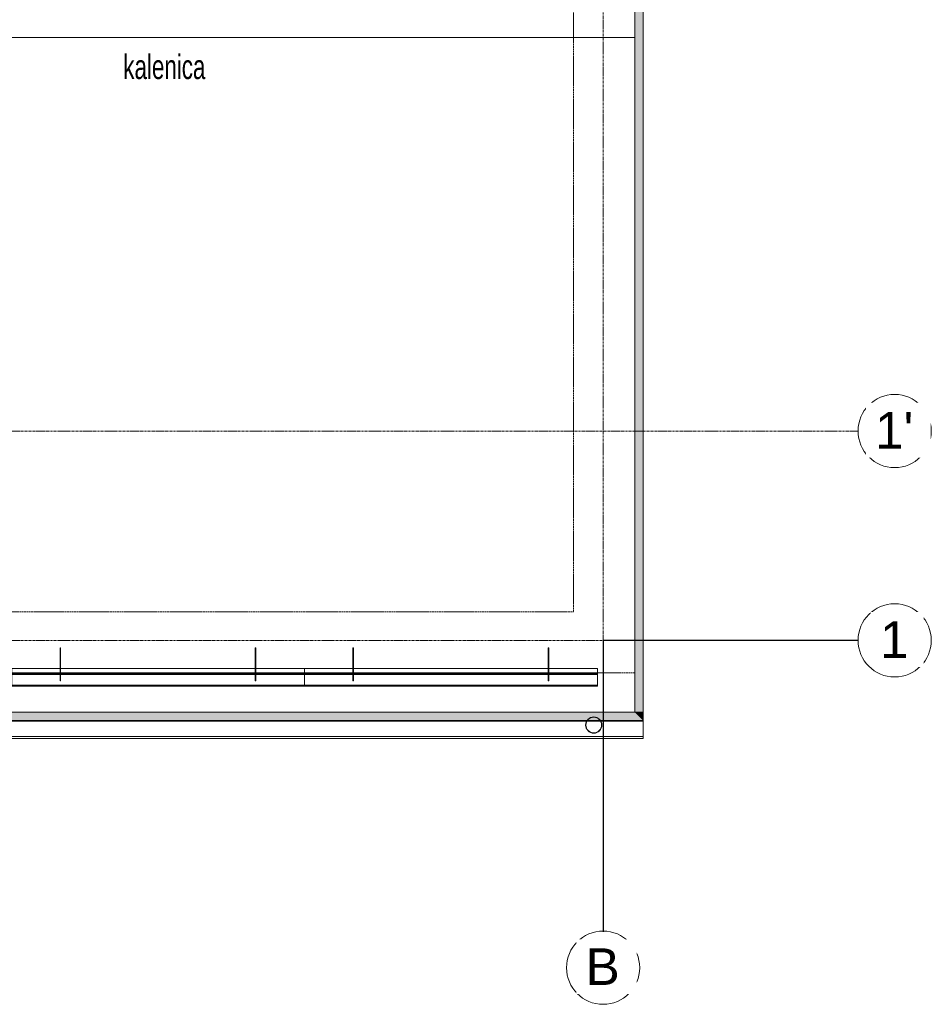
# Model space of a CAD drawing. Header units: millimetres. Extents: x -37728 to 44100, y 631619 to 691915.
# Tile 165 of 256: x -27729 to -22127, y 668037 to 674089. Entities that reach past the tile are written whole.
import ezdxf

# ---------------------------------------------------------------- set-up
doc = ezdxf.new("R2010")
doc.units = ezdxf.units.MM
doc.linetypes.add('Linia siatki', pattern=[2.2225, 1.27, -0.3175, 0.3175, -0.3175])
doc.linetypes.add('Ukryty', pattern=[0.714375, 0.47625, -0.238125])
doc.layers.add('_help', color=31, linetype='Continuous', plot=False)
doc.layers.add('_XREF', color=7, linetype='Continuous')
for name, color, linetype, lineweight in [('A-DETL-HDLN', 252, 'Ukryty', 5), ('A-DETL-MBND', 252, 'Continuous', 5), ('A-ROOF', 252, 'Continuous', 5), ('A-ROOF-OTLN', 252, 'Continuous', 5), ('A-ROOF-PATT', 252, 'Continuous', 5), ('G-ANNO-TEXT', 252, 'Continuous', 5), ('S-GRID', 252, 'Continuous', 5), ('S-GRID-IDEN', 252, 'Continuous', 5)]:
    doc.layers.add(name, color=color, linetype=linetype, lineweight=lineweight)
doc.styles.add('Arial Narrow_3', font='ARIALN.TTF', dxfattribs={"width": 0.8, "height": 0.2})
doc.styles.add('Arial_2', font='arial.ttf', dxfattribs={"height": 22.5})

# ---------------------------------------------------------------- blocks, each defined once
blk = doc.blocks.new('Construction_Roof-Accessories_Lindab_KOTEGL - Construction_Roof-Accessories_Lindab_KOTEGL-V41-Dach PB')
at = {"layer": 'A-DETL-MBND', "color": 252}
for p, q in [((64151.56, 65508.46), (64151.56, 65523.02)), ((64151.56, 65523.02), (64151.56, 65514.05)), ((64151.86, 65523.02), (64151.56, 65523.02)), ((64151.86, 65514.05), (64151.86, 65523.02)), ((64151.86, 65523.02), (64151.86, 65508.46)), ((64151.56, 65511.84), (64151.56, 65514.05)), ((64151.56, 65514.05), (64151.56, 65512)), ((64151.56, 65511.54), (64151.56, 65513.26)), ((64151.56, 65512), (64151.56, 65511.55)), ((64151.56, 65512), (64151.86, 65512)), ((64151.56, 65511.55), (64151.56, 65511.84)), ((64151.56, 65509.35), (64151.56, 65511.55)), ((64151.56, 65511.55), (64151.56, 65511.49)), ((64151.56, 65511.48), (64151.56, 65511.54)), ((64151.56, 65511.32), (64151.56, 65511.48)), ((64151.56, 65511.05), (64151.56, 65511.45)), ((64151.56, 65511.45), (64151.56, 65511.09)), ((64151.56, 65511.12), (64151.56, 65511.28)), ((64151.56, 65511.07), (64151.56, 65510.44)), ((64151.56, 65509.04), (64151.56, 65510.76)), ((64151.56, 65510.38), (64151.56, 65509.05)), ((64151.86, 65514.05), (64151.86, 65511.84)), ((64151.86, 65512), (64151.86, 65514.05)), ((64151.86, 65513.26), (64151.86, 65511.54)), ((64151.86, 65511.55), (64151.86, 65512)), ((64151.86, 65511.84), (64151.86, 65511.55)), ((64151.86, 65511.55), (64151.86, 65509.35)), ((64151.86, 65511.49), (64151.86, 65511.55)), ((64151.86, 65511.54), (64151.86, 65511.48)), ((64151.86, 65511.48), (64151.86, 65511.32)), ((64151.86, 65511.45), (64151.86, 65511.09)), ((64151.86, 65511.09), (64151.86, 65511.45)), ((64151.86, 65511.28), (64151.86, 65511.12)), ((64151.86, 65511.09), (64151.86, 65511.05)), ((64151.86, 65510.44), (64151.86, 65511.07)), ((64151.86, 65511.05), (64151.86, 65511.05)), ((64151.86, 65510.76), (64151.86, 65509.04)), ((64151.86, 65509.05), (64151.86, 65510.38)), ((64151.56, 65509.05), (64151.56, 65509.35)), ((64151.56, 65508.25), (64151.56, 65509.05)), ((64151.56, 65509.05), (64151.56, 65508.98)), ((64151.56, 65508.98), (64151.56, 65509.04)), ((64151.56, 65508.82), (64151.56, 65508.98)), ((64151.56, 65508.59), (64151.56, 65508.95)), ((64151.56, 65508.95), (64151.56, 65508.59)), ((64151.56, 65508.62), (64151.56, 65508.78)), ((64151.56, 65508.55), (64151.56, 65508.59)), ((64151.56, 65508.57), (64151.56, 65506.09)), ((64151.56, 65508.55), (64151.56, 65508.55)), ((64151.56, 65508.46), (64151.56, 65507.65)), ((64151.56, 65507.99), (64151.56, 65508.32)), ((64151.56, 65506.05), (64151.56, 65508.25)), ((64151.56, 65507.65), (64151.56, 65507.98)), ((64151.56, 65503.07), (64151.56, 65507.65)), ((64151.56, 65506.84), (64151.56, 65507.6)), ((64151.56, 65506.09), (64151.56, 65504.18)), ((64151.56, 65504.15), (64151.56, 65502.89)), ((64151.86, 65509.35), (64151.86, 65509.05)), ((64151.86, 65509.05), (64151.86, 65508.25)), ((64151.86, 65508.98), (64151.86, 65509.05)), ((64151.86, 65509.04), (64151.86, 65508.98)), ((64151.86, 65508.98), (64151.86, 65508.82)), ((64151.86, 65508.95), (64151.86, 65508.59)), ((64151.86, 65508.59), (64151.86, 65508.95)), ((64151.86, 65508.78), (64151.86, 65508.62)), ((64151.86, 65508.59), (64151.86, 65508.55)), ((64151.86, 65506.09), (64151.86, 65508.57)), ((64151.86, 65508.55), (64151.86, 65508.55)), ((64151.86, 65507.65), (64151.86, 65508.46)), ((64151.86, 65508.32), (64151.86, 65507.99)), ((64151.86, 65508.25), (64151.86, 65506.05)), ((64151.86, 65507.98), (64151.86, 65507.65)), ((64151.86, 65507.65), (64151.86, 65503.07)), ((64151.86, 65507.6), (64151.86, 65506.84)), ((64151.86, 65504.18), (64151.86, 65506.09)), ((64151.86, 65502.89), (64151.86, 65504.15)), ((64151.56, 65503.07), (64151.56, 65502.82)), ((64151.56, 65502.89), (64151.56, 65502.84)), ((64151.56, 65502.84), (64151.56, 65502.82)), ((64151.56, 65502.82), (64151.86, 65502.82)), ((64151.86, 65502.82), (64151.86, 65503.07)), ((64151.86, 65502.84), (64151.86, 65502.89)), ((64151.86, 65502.82), (64151.86, 65502.84))]:
    blk.add_line(p, q, dxfattribs=at)
blk = doc.blocks.new('Construction_Roof-Accessories_Lindab_KOTEGL - Construction_Roof-Accessories_Lindab_KOTEGL-V42-Dach PB')
at = {"layer": 'A-DETL-MBND', "color": 252}
for p, q in [((64271.56, 65508.46), (64271.56, 65523.02)), ((64271.56, 65523.02), (64271.56, 65514.05)), ((64271.86, 65523.02), (64271.56, 65523.02)), ((64271.86, 65514.05), (64271.86, 65523.02)), ((64271.86, 65523.02), (64271.86, 65508.46)), ((64271.56, 65511.84), (64271.56, 65514.05)), ((64271.56, 65514.05), (64271.56, 65512)), ((64271.56, 65511.54), (64271.56, 65513.26)), ((64271.56, 65512), (64271.56, 65511.55)), ((64271.56, 65512), (64271.86, 65512)), ((64271.56, 65511.55), (64271.56, 65511.84)), ((64271.56, 65509.35), (64271.56, 65511.55)), ((64271.56, 65511.55), (64271.56, 65511.49)), ((64271.56, 65511.48), (64271.56, 65511.54)), ((64271.56, 65511.32), (64271.56, 65511.48)), ((64271.56, 65511.23), (64271.56, 65511.45)), ((64271.56, 65511.45), (64271.56, 65511.09)), ((64271.56, 65511.12), (64271.56, 65511.28)), ((64271.56, 65511.05), (64271.56, 65511.23)), ((64271.56, 65511.07), (64271.56, 65510.44)), ((64271.56, 65509.04), (64271.56, 65510.76)), ((64271.56, 65510.39), (64271.56, 65509.05)), ((64271.86, 65514.05), (64271.86, 65511.84)), ((64271.86, 65512), (64271.86, 65514.05)), ((64271.86, 65513.26), (64271.86, 65511.54)), ((64271.86, 65511.55), (64271.86, 65512)), ((64271.86, 65511.84), (64271.86, 65511.55)), ((64271.86, 65511.55), (64271.86, 65509.35)), ((64271.86, 65511.49), (64271.86, 65511.55)), ((64271.86, 65511.54), (64271.86, 65511.48)), ((64271.86, 65511.48), (64271.86, 65511.32)), ((64271.86, 65511.45), (64271.86, 65511.09)), ((64271.86, 65511.09), (64271.86, 65511.45)), ((64271.86, 65511.28), (64271.86, 65511.12)), ((64271.86, 65511.09), (64271.86, 65511.05)), ((64271.86, 65510.44), (64271.86, 65511.07)), ((64271.86, 65511.05), (64271.86, 65511.05)), ((64271.86, 65510.76), (64271.86, 65509.04)), ((64271.86, 65509.05), (64271.86, 65510.39)), ((64271.56, 65509.05), (64271.56, 65509.35)), ((64271.56, 65508.25), (64271.56, 65509.05)), ((64271.56, 65509.05), (64271.56, 65508.98)), ((64271.56, 65508.98), (64271.56, 65509.04)), ((64271.56, 65508.82), (64271.56, 65508.98)), ((64271.56, 65508.59), (64271.56, 65508.95)), ((64271.56, 65508.95), (64271.56, 65508.59)), ((64271.56, 65508.62), (64271.56, 65508.78)), ((64271.56, 65508.55), (64271.56, 65508.59)), ((64271.56, 65508.57), (64271.56, 65506.09)), ((64271.56, 65508.55), (64271.56, 65508.55)), ((64271.56, 65508.46), (64271.56, 65507.65)), ((64271.56, 65507.99), (64271.56, 65508.32)), ((64271.56, 65506.05), (64271.56, 65508.25)), ((64271.56, 65507.65), (64271.56, 65507.98)), ((64271.56, 65503.07), (64271.56, 65507.65)), ((64271.56, 65506.84), (64271.56, 65507.6)), ((64271.56, 65506.09), (64271.56, 65504.19)), ((64271.56, 65504.15), (64271.56, 65502.89)), ((64271.86, 65509.35), (64271.86, 65509.05)), ((64271.86, 65509.05), (64271.86, 65508.25)), ((64271.86, 65508.98), (64271.86, 65509.05)), ((64271.86, 65509.04), (64271.86, 65508.98)), ((64271.86, 65508.98), (64271.86, 65508.82)), ((64271.86, 65508.95), (64271.86, 65508.73)), ((64271.86, 65508.59), (64271.86, 65508.95)), ((64271.86, 65508.78), (64271.86, 65508.62)), ((64271.86, 65508.73), (64271.86, 65508.59)), ((64271.86, 65508.59), (64271.86, 65508.55)), ((64271.86, 65506.09), (64271.86, 65508.57)), ((64271.86, 65508.55), (64271.86, 65508.55)), ((64271.86, 65507.65), (64271.86, 65508.46)), ((64271.86, 65508.32), (64271.86, 65507.99)), ((64271.86, 65508.25), (64271.86, 65506.05)), ((64271.86, 65507.98), (64271.86, 65507.65)), ((64271.86, 65507.65), (64271.86, 65503.07)), ((64271.86, 65507.6), (64271.86, 65506.84)), ((64271.86, 65504.19), (64271.86, 65506.09)), ((64271.86, 65502.89), (64271.86, 65504.15)), ((64271.56, 65503.07), (64271.56, 65502.82)), ((64271.56, 65502.89), (64271.56, 65502.84)), ((64271.56, 65502.84), (64271.56, 65502.82)), ((64271.56, 65502.82), (64271.86, 65502.82)), ((64271.86, 65502.82), (64271.86, 65503.07)), ((64271.86, 65502.84), (64271.86, 65502.89)), ((64271.86, 65502.82), (64271.86, 65502.84))]:
    blk.add_line(p, q, dxfattribs=at)
blk = doc.blocks.new('Construction_Roof-Accessories_Lindab_SNO_KOTEGL - Construction_Roof-Accessories_Lindab_SNO-V43-Dach PB')
at = {"layer": 'A-DETL-MBND', "color": 252}
for p, q in [((64151.56, 65510.41), (64121.86, 65510.41)), ((64121.86, 65510.41), (64121.86, 65510.35)), ((64121.86, 65510.41), (64121.86, 65510.38)), ((64121.86, 65504.19), (64121.86, 65510.38)), ((64121.86, 65510.35), (64121.86, 65510.31)), ((64121.86, 65510.25), (64121.86, 65510.3)), ((64121.86, 65510.28), (64121.86, 65510.3)), ((64121.86, 65510.28), (64121.86, 65504.19)), ((64121.86, 65510.25), (64121.86, 65506.85)), ((64121.86, 65506.78), (64121.86, 65510.25)), ((64151.86, 65510.41), (64151.58, 65510.41)), ((64271.56, 65510.41), (64151.86, 65510.41)), ((64271.86, 65510.41), (64271.58, 65510.41)), ((64301.86, 65510.41), (64271.86, 65510.41)), ((64301.86, 65510.39), (64301.86, 65510.41)), ((64301.86, 65510.38), (64301.86, 65510.41)), ((64301.86, 65510.31), (64301.86, 65510.39)), ((64301.86, 65510.38), (64301.86, 65504.19)), ((64301.86, 65510.3), (64301.86, 65510.28)), ((64301.86, 65510.3), (64301.86, 65510.29)), ((64301.86, 65510.29), (64301.86, 65510.25)), ((64301.86, 65504.19), (64301.86, 65510.28)), ((64301.86, 65510.25), (64301.86, 65506.78)), ((64301.86, 65506.85), (64301.86, 65510.25)), ((64121.86, 65506.93), (64121.86, 65507.58)), ((64121.86, 65507.58), (64121.86, 65507.54)), ((64121.86, 65507.58), (64151.56, 65507.58)), ((64121.86, 65507.54), (64121.86, 65506.93)), ((64121.86, 65507.54), (64151.56, 65507.54)), ((64121.86, 65506.86), (64121.86, 65506.93)), ((64121.86, 65506.8), (64121.86, 65506.86)), ((64121.86, 65506.79), (64121.86, 65506.85)), ((64121.86, 65506.85), (64151.56, 65506.85)), ((64121.86, 65506.73), (64121.86, 65506.8)), ((64121.86, 65506.75), (64121.86, 65506.79)), ((64121.86, 65506.78), (64121.86, 65506.6)), ((64121.86, 65506.78), (64151.56, 65506.78)), ((64121.86, 65506.73), (64121.86, 65506.75)), ((64121.86, 65506.72), (64121.86, 65506.73)), ((64121.86, 65506.72), (64121.86, 65506.73)), ((64121.86, 65506.66), (64121.86, 65506.62)), ((64121.86, 65506.62), (64121.86, 65506.6)), ((64121.86, 65506.6), (64151.56, 65506.6)), ((64121.86, 65504.19), (64121.86, 65503.86)), ((64121.86, 65503.93), (64121.86, 65504.08)), ((64121.86, 65503.92), (64121.86, 65500.14)), ((64121.86, 65500.09), (64121.86, 65503.86)), ((64151.56, 65507.58), (64151.86, 65507.58)), ((64151.56, 65506.85), (64151.86, 65506.85)), ((64151.56, 65506.6), (64151.86, 65506.6)), ((64151.58, 65506.78), (64151.86, 65506.78)), ((64151.59, 65507.54), (64151.86, 65507.54)), ((64151.86, 65507.58), (64271.56, 65507.58)), ((64151.86, 65507.54), (64271.56, 65507.54)), ((64151.86, 65506.85), (64271.56, 65506.85)), ((64151.86, 65506.78), (64271.56, 65506.78)), ((64151.86, 65506.6), (64271.56, 65506.6)), ((64271.56, 65507.58), (64271.86, 65507.58)), ((64271.56, 65506.85), (64271.86, 65506.85)), ((64271.56, 65506.6), (64271.86, 65506.6)), ((64271.58, 65506.78), (64271.86, 65506.78)), ((64271.59, 65507.54), (64271.86, 65507.54)), ((64271.86, 65507.58), (64301.86, 65507.58)), ((64271.86, 65507.54), (64301.86, 65507.54)), ((64271.86, 65506.85), (64301.86, 65506.85)), ((64271.86, 65506.78), (64301.86, 65506.78)), ((64271.86, 65506.6), (64301.86, 65506.6)), ((64301.86, 65507.54), (64301.86, 65507.58)), ((64301.86, 65507.58), (64301.86, 65506.93)), ((64301.86, 65506.93), (64301.86, 65507.54)), ((64301.86, 65506.93), (64301.86, 65506.86)), ((64301.86, 65506.86), (64301.86, 65506.8)), ((64301.86, 65506.85), (64301.86, 65506.79)), ((64301.86, 65506.8), (64301.86, 65506.76)), ((64301.86, 65506.79), (64301.86, 65506.75)), ((64301.86, 65506.7), (64301.86, 65506.78)), ((64301.86, 65506.76), (64301.86, 65506.73)), ((64301.86, 65506.75), (64301.86, 65506.73)), ((64301.86, 65506.73), (64301.86, 65506.72)), ((64301.86, 65506.73), (64301.86, 65506.72)), ((64301.86, 65506.6), (64301.86, 65506.7)), ((64301.86, 65506.62), (64301.86, 65506.66)), ((64301.86, 65506.6), (64301.86, 65506.62)), ((64301.86, 65503.86), (64301.86, 65504.19)), ((64301.86, 65504.08), (64301.86, 65504.04)), ((64301.86, 65504.04), (64301.86, 65503.98)), ((64301.86, 65503.98), (64301.86, 65503.93)), ((64301.86, 65500.14), (64301.86, 65503.92)), ((64301.86, 65503.86), (64301.86, 65500.09)), ((64121.86, 65500.14), (64301.86, 65500.14)), ((64121.86, 65499.87), (64121.86, 65500.09)), ((64121.86, 65500.09), (64301.86, 65500.09)), ((64121.86, 65500.02), (64121.86, 65499.94)), ((64121.86, 65499.94), (64121.86, 65499.87)), ((64121.86, 65499.7), (64121.86, 65499.81)), ((64121.86, 65499.81), (64121.86, 65499.7)), ((64121.86, 65499.81), (64301.86, 65499.81)), ((64121.86, 65499.67), (64121.86, 65499.8)), ((64121.86, 65499.55), (64121.86, 65499.7)), ((64121.86, 65499.7), (64301.86, 65499.7)), ((64121.86, 65499.66), (64121.86, 65499.67)), ((64121.86, 65499.66), (64121.86, 65499.54)), ((64121.86, 65499.55), (64121.86, 65499.54)), ((64121.86, 65499.54), (64301.86, 65499.54)), ((64301.86, 65500.09), (64301.86, 65499.87)), ((64301.86, 65499.94), (64301.86, 65500.02)), ((64301.86, 65499.87), (64301.86, 65499.94)), ((64301.86, 65499.7), (64301.86, 65499.81)), ((64301.86, 65499.81), (64301.86, 65499.7)), ((64301.86, 65499.8), (64301.86, 65499.74)), ((64301.86, 65499.74), (64301.86, 65499.66)), ((64301.86, 65499.7), (64301.86, 65499.55)), ((64301.86, 65499.56), (64301.86, 65499.66)), ((64301.86, 65499.54), (64301.86, 65499.56)), ((64301.86, 65499.54), (64301.86, 65499.55))]:
    blk.add_line(p, q, dxfattribs=at)
blk = doc.blocks.new('Construction_Roof-Accessories_Lindab_KOTEGL - Construction_Roof-Accessories_Lindab_KOTEGL-V44-Dach PB')
at = {"layer": 'A-DETL-MBND', "color": 252}
for p, q in [((64331.56, 65508.46), (64331.56, 65523.02)), ((64331.56, 65523.02), (64331.56, 65514.05)), ((64331.86, 65523.02), (64331.56, 65523.02)), ((64331.86, 65514.05), (64331.86, 65523.02)), ((64331.86, 65523.02), (64331.86, 65508.46)), ((64331.56, 65511.84), (64331.56, 65514.05)), ((64331.56, 65514.05), (64331.56, 65512)), ((64331.56, 65511.54), (64331.56, 65513.26)), ((64331.56, 65512), (64331.56, 65511.55)), ((64331.56, 65512), (64331.86, 65512)), ((64331.56, 65511.55), (64331.56, 65511.84)), ((64331.56, 65509.35), (64331.56, 65511.55)), ((64331.56, 65511.55), (64331.56, 65511.49)), ((64331.56, 65511.48), (64331.56, 65511.54)), ((64331.56, 65511.32), (64331.56, 65511.48)), ((64331.56, 65511.23), (64331.56, 65511.45)), ((64331.56, 65511.45), (64331.56, 65511.09)), ((64331.56, 65511.12), (64331.56, 65511.28)), ((64331.56, 65511.05), (64331.56, 65511.23)), ((64331.56, 65511.07), (64331.56, 65510.44)), ((64331.56, 65511.05), (64331.56, 65511.05)), ((64331.56, 65509.04), (64331.56, 65510.76)), ((64331.56, 65510.38), (64331.56, 65509.05)), ((64331.86, 65514.05), (64331.86, 65511.84)), ((64331.86, 65512), (64331.86, 65514.05)), ((64331.86, 65513.26), (64331.86, 65511.54)), ((64331.86, 65511.55), (64331.86, 65512)), ((64331.86, 65511.84), (64331.86, 65511.55)), ((64331.86, 65511.55), (64331.86, 65509.35)), ((64331.86, 65511.49), (64331.86, 65511.55)), ((64331.86, 65511.54), (64331.86, 65511.48)), ((64331.86, 65511.48), (64331.86, 65511.32)), ((64331.86, 65511.45), (64331.86, 65511.23)), ((64331.86, 65511.09), (64331.86, 65511.45)), ((64331.86, 65511.28), (64331.86, 65511.12)), ((64331.86, 65511.23), (64331.86, 65511.09)), ((64331.86, 65511.09), (64331.86, 65511.05)), ((64331.86, 65510.44), (64331.86, 65511.07)), ((64331.86, 65511.05), (64331.86, 65511.05)), ((64331.86, 65510.76), (64331.86, 65509.04)), ((64331.86, 65509.05), (64331.86, 65510.38)), ((64331.56, 65509.05), (64331.56, 65509.35)), ((64331.56, 65508.25), (64331.56, 65509.05)), ((64331.56, 65509.05), (64331.56, 65508.98)), ((64331.56, 65508.98), (64331.56, 65509.04)), ((64331.56, 65508.82), (64331.56, 65508.98)), ((64331.56, 65508.73), (64331.56, 65508.95)), ((64331.56, 65508.95), (64331.56, 65508.59)), ((64331.56, 65508.62), (64331.56, 65508.78)), ((64331.56, 65508.59), (64331.56, 65508.73)), ((64331.56, 65508.55), (64331.56, 65508.59)), ((64331.56, 65508.57), (64331.56, 65506.09)), ((64331.56, 65508.55), (64331.56, 65508.55)), ((64331.56, 65508.46), (64331.56, 65507.65)), ((64331.56, 65507.99), (64331.56, 65508.32)), ((64331.56, 65506.05), (64331.56, 65508.25)), ((64331.56, 65507.65), (64331.56, 65507.98)), ((64331.56, 65503.07), (64331.56, 65507.65)), ((64331.56, 65506.84), (64331.56, 65507.6)), ((64331.56, 65506.09), (64331.56, 65504.18)), ((64331.56, 65504.15), (64331.56, 65502.89)), ((64331.86, 65509.35), (64331.86, 65509.05)), ((64331.86, 65509.05), (64331.86, 65508.25)), ((64331.86, 65508.98), (64331.86, 65509.05)), ((64331.86, 65509.04), (64331.86, 65508.98)), ((64331.86, 65508.98), (64331.86, 65508.82)), ((64331.86, 65508.95), (64331.86, 65508.59)), ((64331.86, 65508.59), (64331.86, 65508.95)), ((64331.86, 65508.78), (64331.86, 65508.62)), ((64331.86, 65508.59), (64331.86, 65508.55)), ((64331.86, 65506.09), (64331.86, 65508.57)), ((64331.86, 65508.55), (64331.86, 65508.55)), ((64331.86, 65507.65), (64331.86, 65508.46)), ((64331.86, 65508.32), (64331.86, 65507.99)), ((64331.86, 65508.25), (64331.86, 65506.05)), ((64331.86, 65507.98), (64331.86, 65507.65)), ((64331.86, 65507.65), (64331.86, 65503.07)), ((64331.86, 65507.6), (64331.86, 65506.84)), ((64331.86, 65504.18), (64331.86, 65506.09)), ((64331.86, 65502.89), (64331.86, 65504.15)), ((64331.56, 65503.07), (64331.56, 65502.82)), ((64331.56, 65502.89), (64331.56, 65502.84)), ((64331.56, 65502.84), (64331.56, 65502.82)), ((64331.56, 65502.82), (64331.86, 65502.82)), ((64331.86, 65502.82), (64331.86, 65503.07)), ((64331.86, 65502.84), (64331.86, 65502.89)), ((64331.86, 65502.82), (64331.86, 65502.84))]:
    blk.add_line(p, q, dxfattribs=at)
blk = doc.blocks.new('Construction_Roof-Accessories_Lindab_KOTEGL - Construction_Roof-Accessories_Lindab_KOTEGL-V45-Dach PB')
at = {"layer": 'A-DETL-MBND', "color": 252}
for p, q in [((64451.56, 65508.46), (64451.56, 65523.02)), ((64451.56, 65523.02), (64451.56, 65514.05)), ((64451.86, 65523.02), (64451.56, 65523.02)), ((64451.86, 65514.05), (64451.86, 65523.02)), ((64451.86, 65523.02), (64451.86, 65508.46)), ((64451.56, 65511.84), (64451.56, 65514.05)), ((64451.56, 65514.05), (64451.56, 65512)), ((64451.56, 65511.54), (64451.56, 65513.26)), ((64451.56, 65512), (64451.56, 65511.55)), ((64451.56, 65512), (64451.86, 65512)), ((64451.56, 65511.55), (64451.56, 65511.84)), ((64451.56, 65509.35), (64451.56, 65511.55)), ((64451.56, 65511.55), (64451.56, 65511.49)), ((64451.56, 65511.48), (64451.56, 65511.54)), ((64451.56, 65511.32), (64451.56, 65511.48)), ((64451.56, 65511.05), (64451.56, 65511.45)), ((64451.56, 65511.45), (64451.56, 65511.09)), ((64451.56, 65511.12), (64451.56, 65511.28)), ((64451.56, 65511.07), (64451.56, 65510.44)), ((64451.56, 65509.04), (64451.56, 65510.76)), ((64451.56, 65510.39), (64451.56, 65509.05)), ((64451.86, 65514.05), (64451.86, 65511.84)), ((64451.86, 65512), (64451.86, 65514.05)), ((64451.86, 65513.26), (64451.86, 65511.54)), ((64451.86, 65511.55), (64451.86, 65512)), ((64451.86, 65511.84), (64451.86, 65511.55)), ((64451.86, 65511.55), (64451.86, 65509.35)), ((64451.86, 65511.49), (64451.86, 65511.55)), ((64451.86, 65511.54), (64451.86, 65511.48)), ((64451.86, 65511.48), (64451.86, 65511.32)), ((64451.86, 65511.45), (64451.86, 65511.09)), ((64451.86, 65511.09), (64451.86, 65511.45)), ((64451.86, 65511.28), (64451.86, 65511.12)), ((64451.86, 65511.09), (64451.86, 65511.05)), ((64451.86, 65510.44), (64451.86, 65511.07)), ((64451.86, 65511.05), (64451.86, 65511.05)), ((64451.86, 65510.76), (64451.86, 65509.04)), ((64451.86, 65509.05), (64451.86, 65510.39)), ((64451.56, 65509.05), (64451.56, 65509.35)), ((64451.56, 65508.25), (64451.56, 65509.05)), ((64451.56, 65509.05), (64451.56, 65508.98)), ((64451.56, 65508.98), (64451.56, 65509.04)), ((64451.56, 65508.82), (64451.56, 65508.98)), ((64451.56, 65508.59), (64451.56, 65508.95)), ((64451.56, 65508.95), (64451.56, 65508.59)), ((64451.56, 65508.62), (64451.56, 65508.78)), ((64451.56, 65508.55), (64451.56, 65508.59)), ((64451.56, 65508.57), (64451.56, 65506.09)), ((64451.56, 65508.55), (64451.56, 65508.55)), ((64451.56, 65508.46), (64451.56, 65507.65)), ((64451.56, 65507.99), (64451.56, 65508.32)), ((64451.56, 65506.05), (64451.56, 65508.25)), ((64451.56, 65507.65), (64451.56, 65507.98)), ((64451.56, 65503.07), (64451.56, 65507.65)), ((64451.56, 65506.84), (64451.56, 65507.6)), ((64451.56, 65506.09), (64451.56, 65504.19)), ((64451.56, 65504.15), (64451.56, 65502.89)), ((64451.86, 65509.35), (64451.86, 65509.05)), ((64451.86, 65509.05), (64451.86, 65508.25)), ((64451.86, 65508.98), (64451.86, 65509.05)), ((64451.86, 65509.04), (64451.86, 65508.98)), ((64451.86, 65508.98), (64451.86, 65508.82)), ((64451.86, 65508.95), (64451.86, 65508.73)), ((64451.86, 65508.59), (64451.86, 65508.95)), ((64451.86, 65508.78), (64451.86, 65508.62)), ((64451.86, 65508.73), (64451.86, 65508.59)), ((64451.86, 65508.59), (64451.86, 65508.55)), ((64451.86, 65506.09), (64451.86, 65508.57)), ((64451.86, 65508.55), (64451.86, 65508.55)), ((64451.86, 65507.65), (64451.86, 65508.46)), ((64451.86, 65508.32), (64451.86, 65507.99)), ((64451.86, 65508.25), (64451.86, 65506.05)), ((64451.86, 65507.98), (64451.86, 65507.65)), ((64451.86, 65507.65), (64451.86, 65503.07)), ((64451.86, 65507.6), (64451.86, 65506.84)), ((64451.86, 65504.19), (64451.86, 65506.09)), ((64451.86, 65502.89), (64451.86, 65504.15)), ((64451.56, 65503.07), (64451.56, 65502.82)), ((64451.56, 65502.89), (64451.56, 65502.84)), ((64451.56, 65502.84), (64451.56, 65502.82)), ((64451.56, 65502.82), (64451.86, 65502.82)), ((64451.86, 65502.82), (64451.86, 65503.07)), ((64451.86, 65502.84), (64451.86, 65502.89)), ((64451.86, 65502.82), (64451.86, 65502.84))]:
    blk.add_line(p, q, dxfattribs=at)
blk = doc.blocks.new('Construction_Roof-Accessories_Lindab_SNO_KOTEGL - Construction_Roof-Accessories_Lindab_SNO-V46-Dach PB')
at = {"layer": 'A-DETL-MBND', "color": 252}
for p, q in [((64331.56, 65510.41), (64301.86, 65510.41)), ((64301.86, 65510.41), (64301.86, 65510.41)), ((64301.86, 65510.41), (64301.86, 65510.39)), ((64301.86, 65510.41), (64301.86, 65510.38)), ((64301.86, 65510.39), (64301.86, 65510.35)), ((64301.86, 65504.19), (64301.86, 65510.38)), ((64301.86, 65510.35), (64301.86, 65510.31)), ((64301.86, 65510.25), (64301.86, 65510.3)), ((64301.86, 65510.28), (64301.86, 65510.3)), ((64301.86, 65510.28), (64301.86, 65504.19)), ((64301.86, 65510.25), (64301.86, 65506.85)), ((64301.86, 65506.78), (64301.86, 65510.25)), ((64331.86, 65510.41), (64331.58, 65510.41)), ((64451.56, 65510.41), (64331.86, 65510.41)), ((64451.86, 65510.41), (64451.58, 65510.41)), ((64481.86, 65510.41), (64451.86, 65510.41)), ((64481.86, 65510.31), (64481.86, 65510.41)), ((64481.86, 65510.38), (64481.86, 65510.41)), ((64481.86, 65510.38), (64481.86, 65504.19)), ((64481.86, 65510.3), (64481.86, 65510.28)), ((64481.86, 65510.3), (64481.86, 65510.25)), ((64481.86, 65504.19), (64481.86, 65510.28)), ((64481.86, 65510.25), (64481.86, 65506.78)), ((64481.86, 65506.85), (64481.86, 65510.25)), ((64301.86, 65506.93), (64301.86, 65507.58)), ((64301.86, 65507.58), (64301.86, 65507.54)), ((64301.86, 65507.58), (64331.56, 65507.58)), ((64301.86, 65507.54), (64301.86, 65506.93)), ((64301.86, 65507.54), (64331.56, 65507.54)), ((64301.86, 65506.72), (64301.86, 65506.93)), ((64301.86, 65506.79), (64301.86, 65506.85)), ((64301.86, 65506.85), (64331.56, 65506.85)), ((64301.86, 65506.73), (64301.86, 65506.79)), ((64301.86, 65506.78), (64301.86, 65506.64)), ((64301.86, 65506.78), (64331.56, 65506.78)), ((64301.86, 65506.72), (64301.86, 65506.73)), ((64301.86, 65506.66), (64301.86, 65506.6)), ((64301.86, 65506.64), (64301.86, 65506.61)), ((64301.86, 65506.61), (64301.86, 65506.6)), ((64301.86, 65506.6), (64331.56, 65506.6)), ((64301.86, 65504.19), (64301.86, 65503.86)), ((64301.86, 65504.06), (64301.86, 65504.08)), ((64301.86, 65503.98), (64301.86, 65504.06)), ((64301.86, 65503.95), (64301.86, 65503.98)), ((64301.86, 65503.93), (64301.86, 65503.95)), ((64301.86, 65503.92), (64301.86, 65500.14)), ((64301.86, 65500.09), (64301.86, 65503.86)), ((64331.56, 65507.58), (64331.86, 65507.58)), ((64331.56, 65506.85), (64331.86, 65506.85)), ((64331.56, 65506.6), (64331.86, 65506.6)), ((64331.58, 65506.78), (64331.86, 65506.78)), ((64331.59, 65507.54), (64331.86, 65507.54)), ((64331.86, 65507.58), (64451.56, 65507.58)), ((64331.86, 65507.54), (64451.56, 65507.54)), ((64331.86, 65506.85), (64451.56, 65506.85)), ((64331.86, 65506.78), (64451.56, 65506.78)), ((64331.86, 65506.6), (64451.56, 65506.6)), ((64451.56, 65507.58), (64451.86, 65507.58)), ((64451.56, 65506.85), (64451.86, 65506.85)), ((64451.56, 65506.6), (64451.86, 65506.6)), ((64451.58, 65506.78), (64451.86, 65506.78)), ((64451.59, 65507.54), (64451.86, 65507.54)), ((64451.86, 65507.58), (64481.86, 65507.58)), ((64451.86, 65507.54), (64481.86, 65507.54)), ((64451.86, 65506.85), (64481.86, 65506.85)), ((64451.86, 65506.78), (64481.86, 65506.78)), ((64451.86, 65506.6), (64481.86, 65506.6)), ((64481.86, 65507.54), (64481.86, 65507.58)), ((64481.86, 65507.58), (64481.86, 65506.93)), ((64481.86, 65506.93), (64481.86, 65507.54)), ((64481.86, 65506.93), (64481.86, 65506.86)), ((64481.86, 65506.86), (64481.86, 65506.76)), ((64481.86, 65506.85), (64481.86, 65506.79)), ((64481.86, 65506.79), (64481.86, 65506.75)), ((64481.86, 65506.6), (64481.86, 65506.78)), ((64481.86, 65506.76), (64481.86, 65506.72)), ((64481.86, 65506.75), (64481.86, 65506.73)), ((64481.86, 65506.73), (64481.86, 65506.72)), ((64481.86, 65506.62), (64481.86, 65506.66)), ((64481.86, 65506.6), (64481.86, 65506.62)), ((64481.86, 65503.86), (64481.86, 65504.19)), ((64481.86, 65504.08), (64481.86, 65503.93)), ((64481.86, 65500.14), (64481.86, 65503.92)), ((64481.86, 65503.86), (64481.86, 65500.09)), ((64301.86, 65500.14), (64481.86, 65500.14)), ((64301.86, 65499.87), (64301.86, 65500.09)), ((64301.86, 65500.09), (64481.86, 65500.09)), ((64301.86, 65500.02), (64301.86, 65499.94)), ((64301.86, 65499.94), (64301.86, 65499.87)), ((64301.86, 65499.7), (64301.86, 65499.81)), ((64301.86, 65499.81), (64301.86, 65499.7)), ((64301.86, 65499.81), (64481.86, 65499.81)), ((64301.86, 65499.74), (64301.86, 65499.8)), ((64301.86, 65499.7), (64301.86, 65499.74)), ((64301.86, 65499.55), (64301.86, 65499.7)), ((64301.86, 65499.67), (64301.86, 65499.7)), ((64301.86, 65499.7), (64481.86, 65499.7)), ((64301.86, 65499.66), (64301.86, 65499.67)), ((64301.86, 65499.66), (64301.86, 65499.54)), ((64301.86, 65499.55), (64301.86, 65499.54)), ((64301.86, 65499.54), (64481.86, 65499.54)), ((64481.86, 65500.09), (64481.86, 65499.87)), ((64481.86, 65499.94), (64481.86, 65500.02)), ((64481.86, 65499.87), (64481.86, 65499.94)), ((64481.86, 65499.7), (64481.86, 65499.81)), ((64481.86, 65499.81), (64481.86, 65499.7)), ((64481.86, 65499.8), (64481.86, 65499.66)), ((64481.86, 65499.7), (64481.86, 65499.55)), ((64481.86, 65499.54), (64481.86, 65499.66)), ((64481.86, 65499.54), (64481.86, 65499.55))]:
    blk.add_line(p, q, dxfattribs=at)
blk = doc.blocks.new('ARu Rura spustowa okrągła ___FK_04_0 - Na ziemię _φ10_-9218120-Dach PB')
at = {"layer": 'A-DETL-MBND', "color": 252}
for radius, start, end in [(5, 90, 270), (4.8, 90, 270), (5, 270, 90), (4.8, 270, 90)]:
    blk.add_arc((12.5, 50.91), radius, start, end, dxfattribs=at)
blk = doc.blocks.new('Siatka - M_Symbol siatki - okrąg mniejszy-7853319-Dach PB')
at = {"layer": 'S-GRID-IDEN', "color": 252}
blk.add_circle((0, 0), 0.45, dxfattribs=at)
blk = doc.blocks.new('A$C4e31ac75')
at = {"layer": 'A-ROOF-PATT'}
for points in [[(24.55, 1455.05), (24.55, 1891.69), (19.55, 1891.69), (19.55, 1455.05), (20.04, 1455.05)], [(24.55, 1450.05), (24.55, 1455.05), (19.55, 1455.05), (20.04, 1454.56)]]:
    blk.add_hatch(color=256, dxfattribs=at).paths.add_polyline_path(points)
h = blk.add_hatch(color=256, dxfattribs=at)
h.paths.add_polyline_path([(24.55, 1450.05), (19.55, 1455.05), (-1104.48, 1455.05), (-1109.48, 1450.05), (-9.78, 1450.05), (-9.12, 1450.82), (-8.13, 1451.55), (-6.97, 1452.01), (-5.73, 1452.18), (-4.36, 1451.98), (-3.23, 1451.51), (-2.09, 1450.57), (-1.68, 1450.05), (20.04, 1450.05)])
h.paths.add_polyline_path([(-2.19, 1450.05), (-1.93, 1450.05), (-2.34, 1450.57), (-3.33, 1451.33), (-4.49, 1451.81), (-5.73, 1451.98), (-7.02, 1451.79), (-8.23, 1451.26), (-9.12, 1450.57), (-9.53, 1450.05), (-2.34, 1450.05)])
at = {"layer": 'A-DETL-HDLN'}
for p, q in [((19.57, 2303.25), (19.57, 1479.25)), ((-18.21, 2266.77), (-18.21, 1516.77)), ((-18.21, 1516.77), (-439.68, 1516.77)), ((19.57, 1479.25), (-476.68, 1479.25))]:
    blk.add_line(p, q, dxfattribs=at)
at = {"layer": 'A-DETL-MBND'}
for p, q in [((-9.95, 1449.81), (-1109.48, 1449.81)), ((-10.09, 1449.61), (-1109.48, 1449.61)), ((-1.6, 1449.61), (-9.86, 1449.61)), ((24.55, 1450.05), (-9.78, 1450.05)), ((-1.76, 1449.81), (-9.7, 1449.81)), ((24.55, 1449.81), (-1.51, 1449.81)), ((24.55, 1449.61), (-1.37, 1449.61)), ((24.55, 1450.05), (24.55, 1438.85)), ((24.55, 1440.24), (-1109.48, 1440.24)), ((-1109.48, 1438.85), (24.55, 1438.85))]:
    blk.add_line(p, q, dxfattribs=at)
at = {"layer": 'A-ROOF'}
for p, q in [((19.55, 2328.34), (19.55, 1455.05)), ((19.55, 1869.85), (-1104.48, 1869.85))]:
    blk.add_line(p, q, dxfattribs=at)
at = {"layer": 'A-ROOF-OTLN'}
for p, q in [((24.55, 2333.34), (24.55, 1450.05)), ((-1109.48, 1455.05), (24.55, 1455.05)), ((-9.78, 1450.05), (-1109.48, 1450.05))]:
    blk.add_line(p, q, dxfattribs=at)
at = {"layer": 'S-GRID', "linetype": 'Linia siatki'}
for p, q in [((0, 2434.18), (0, 1320.54)), ((-1161.95, 1627.91), (156.7, 1627.91)), ((-1161.95, 1499.24), (156.7, 1499.24))]:
    blk.add_line(p, q, dxfattribs=at)
at = {"layer": 'A-DETL-MBND'}
for name in ['Construction_Roof-Accessories_Lindab_KOTEGL - Construction_Roof-Accessories_Lindab_KOTEGL-V41-Dach PB', 'Construction_Roof-Accessories_Lindab_KOTEGL - Construction_Roof-Accessories_Lindab_KOTEGL-V42-Dach PB', 'Construction_Roof-Accessories_Lindab_KOTEGL - Construction_Roof-Accessories_Lindab_KOTEGL-V44-Dach PB', 'Construction_Roof-Accessories_Lindab_KOTEGL - Construction_Roof-Accessories_Lindab_KOTEGL-V45-Dach PB', 'Construction_Roof-Accessories_Lindab_SNO_KOTEGL - Construction_Roof-Accessories_Lindab_SNO-V43-Dach PB', 'Construction_Roof-Accessories_Lindab_SNO_KOTEGL - Construction_Roof-Accessories_Lindab_SNO-V46-Dach PB']:
    blk.add_blockref(name, (-64485.3, -64028.37), dxfattribs=at)
at = {"layer": 'A-DETL-MBND', "rotation": 180}
blk.add_blockref('ARu Rura spustowa okrągła ___FK_04_0 - Na ziemię _φ10_-9218120-Dach PB', (6.77, 1498.09), dxfattribs=at)
at = {"layer": 'S-GRID-IDEN', "xscale": 49.99999999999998, "yscale": 49.99999999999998, "zscale": 49.99999999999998}
for p, rotation in [((179.2, 1627.91), 269.9999999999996), ((179.2, 1499.24), 269.9999999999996), ((0, 1298.04), 180)]:
    blk.add_blockref('Siatka - M_Symbol siatki - okrąg mniejszy-7853319-Dach PB', p, dxfattribs=dict(at, rotation=rotation))
at = {"layer": 'G-ANNO-TEXT', "insert": (-294.85, 1859.29), "char_height": 15, "width": 61.5696, "attachment_point": 1, "style": 'Arial Narrow_3'}
blk.add_mtext('kalenica', dxfattribs=at)
at = {"layer": 'S-GRID-IDEN', "char_height": 22.5, "attachment_point": 1, "style": 'Arial_2', "bg_fill": 3, "box_fill_scale": 1.25, "bg_fill_color": 256, "bg_fill_true_color": 13158600, "bg_fill_transparency": 0}
for s, insert, width in [("1'", (167.17, 1639.68), 28.4599), ('\\fArial|b0|i0|c238|p34|;1', (170.15, 1511), 21.2447), ('\\fArial|b0|i0|c238|p34|;B', (-10.74, 1309.93), 25.654)]:
    blk.add_mtext(s, dxfattribs=dict(at, insert=insert, width=width))

msp = doc.modelspace()

# ---------------------------------------------------------------- block references
at = {"layer": '_XREF', "xscale": 10, "yscale": 10, "zscale": 10}
msp.add_blockref('A$C4e31ac75', (-24143.6, 655281.1), dxfattribs=at)

# ---------------------------------------------------------------- next in the draw order: linework, layer by layer
at = {"layer": '_help'}
msp.add_lwpolyline([(-22576.6, 670273.5), (-24143.6, 670273.5), (-24143.6, 668481.5)], dxfattribs=at)

doc.saveas('drawing.dxf')
